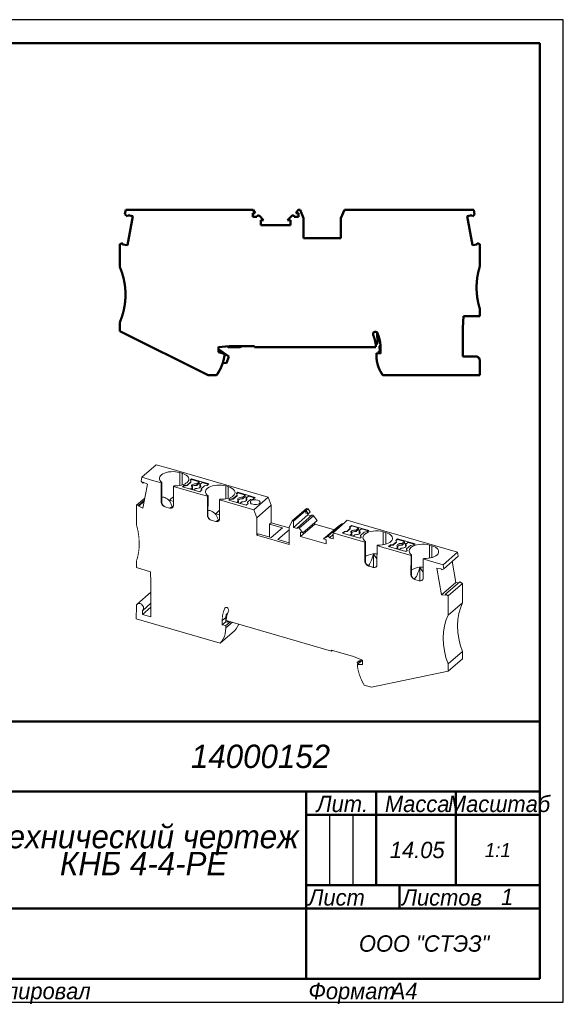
# Model space of a CAD drawing. Header units: millimetres. Extents: x 0 to 297, y 0 to 210.
# Tile 2 of 2: x 181 to 297, y 0 to 210. Entities that reach past the tile are written whole.
import ezdxf

# ---------------------------------------------------------------- set-up
doc = ezdxf.new("R2010")
doc.units = ezdxf.units.MM

# ---------------------------------------------------------------- blocks, each defined once
blk = doc.blocks.new('_FR1Страница_1')
at = {"color": 7, "lineweight": 25, "flags": 128}
for points in [[(297, 210), (0, 210)], [(297, 0), (297, 210)], [(247, 40), (247, 25)], [(252, 40), (252, 25)], [(242, 20), (292, 20)], [(0, 0), (297, 0)]]:
    blk.add_lwpolyline(points, dxfattribs=at)
at = {"color": 7, "lineweight": 50, "flags": 128}
for points in [[(20, 205), (292, 205)], [(292, 205), (292, 5)], [(107, 60), (292, 60)], [(172, 45), (292, 45)], [(242, 45), (242, 5)], [(257, 45), (257, 25)], [(274, 45), (274, 25)], [(242, 40), (292, 40)], [(242, 25), (292, 25)], [(262, 25), (262, 20)], [(172, 20), (292, 20)], [(292, 5), (20, 5)]]:
    blk.add_lwpolyline(points, dxfattribs=at)
at = {"color": 7}
for s, insert, char_height, width, attachment_point in [('\\pl0.5;{\\fT-FLEX Type A|b0|i1;\\l14000152 \\P}', (232, 52.5), 5, 122.5, 5), ('\\pl0.5;{\\fT-FLEX Type A|b0|i1;\\lМасштаб\\P}', (283, 44.125), 3.5, 19.75, 2), ('\\pl0.5;{\\fT-FLEX Type A|b0|i1;\\lЛит.\\P}', (249.5, 44.125), 3.5, 16.75, 2), ('\\pl0.5;{\\fT-FLEX Type A|b0|i1;\\lМасса\\P}', (265.5, 44.125), 3.5, 18.75, 2), ('\\pl0.5;{\\fT-FLEX Type A|b0|i1;\\l14.05\\P}', (265.5, 32.5), 3.5, 18.75, 5), ('{\\fT-FLEX Type A|b0|i1;\\l1:1\\P}', (283, 32.5), 3, 19.5, 5), ('\\pl0.5;{\\fT-FLEX Type A|b0|i1;\\l\\P}', (244.5, 32.5), 3.5, 6.75, 5), ('\\pl0.5;{\\fT-FLEX Type A|b0|i1;\\l\\P}', (249.5, 32.5), 3.5, 6.75, 5), ('\\pl0.5;{\\fT-FLEX Type A|b0|i1;\\l\\P}', (254.5, 32.5), 3.5, 6.75, 5), ('\\pl0.5;{\\fT-FLEX Type A|b0|i1;\\l\\H0.857143x;\\P}', (283, 32.5), 3.5, 19.75, 5), ('\\pl0.5;{\\fT-FLEX Type A|b0|i1;\\lЛист\\P}', (242, 24.125), 3.5, 11.75, 1), ('\\pl0.5;{\\fT-FLEX Type A|b0|i1;\\l\\H0.857143x;\\P}', (257, 24.125), 3.5, 11.75, 2), ('\\pl0.5;{\\fT-FLEX Type A|b0|i1;\\lЛистов\\P}', (262, 24.125), 3.5, 17.75, 1), ('{\\fT-FLEX Type A|b0|i1;\\l1\\P}', (285, 22.5), 3.5, 15.75, 5), ('\\pl0.5;{\\fT-FLEX Type A|b0|i1;\\l\\H0.857143x;\\P}', (285, 24.125), 3.5, 15.75, 2), ('{\\fT-FLEX Type A|b0|i1;\\l\\P}', (257, 22.5), 3.5, 11.75, 5), ('{\\fT-FLEX Type A|b0|i1;\\l}', (207, 20), 3, 71.5, 5), ('\\pl0.5;{\\fT-FLEX Type A|b0|i1;\\lООО "СТЭЗ"\\P}', (267, 12.5), 3.5, 51.75, 5), ('\\pl0.6;{\\fT-FLEX Type A|b0|i1;\\l \\P}', (207, 12.5), 3.5, 71.75, 5), ('\\pl0.5;{\\fT-FLEX Type A|b0|i1;\\lКопировал\\P}', (172, 4.125), 3.5, 23.566, 1), ('\\pl0.5;{\\fT-FLEX Type A|b0|i1;\\l\\P}', (193.816, 4.125), 3.5, 40.967, 1), ('\\pl0.5;{\\fT-FLEX Type A|b0|i1;\\lФормат\\P}', (242, 4.125), 3.5, 18.675, 1), ('\\pl0.5;{\\fT-FLEX Type A|b0|i1;\\l\\P}', (258.925, 4.125), 3.5, 9.825, 1), ('{\\fT-FLEX Type A|b0|i1;\\lA4\\P}', (262.962, 4.125), 3.5, 9.825, 2)]:
    blk.add_mtext(s, dxfattribs=dict(at, insert=insert, char_height=char_height, width=width, attachment_point=attachment_point))
at = {"color": 7, "insert": (207, 32.5), "char_height": 5, "width": 72.5, "attachment_point": 5, "line_spacing_factor": 0.692771}
blk.add_mtext('\\pl0.5;{\\fT-FLEX Type A|b0|i1;\\lТехнический чертеж\\PКНБ 4-4-PE\\P}', dxfattribs=at)
blk = doc.blocks.new('Страница_1')
at = {"color": 7, "lineweight": 50, "flags": 128}
for points in [[(203.424, 169.332), (203.26, 168.402)], [(203.815, 167.936), (203.26, 168.402)], [(203.424, 169.332), (206.534, 169.332)], [(217.584, 169.332), (206.534, 169.332)], [(217.584, 169.332), (217.934, 169.332)], [(228.984, 169.332), (217.934, 169.332)], [(228.984, 169.332), (230.651, 169.332)], [(230.584, 168.632), (230.584, 167.832)], [(230.584, 168.632), (231.141, 168.632)], [(230.651, 169.332), (231.141, 168.632)], [(239.828, 168.632), (240.318, 169.332)], [(239.828, 168.632), (240.384, 168.632)], [(240.318, 169.332), (240.695, 169.332)], [(240.384, 167.832), (240.384, 168.632)], [(241.434, 167.582), (240.695, 169.332)], [(250.174, 169.332), (249.434, 167.582)], [(250.174, 169.332), (263.784, 169.332)], [(263.784, 169.332), (274.834, 169.332)], [(274.834, 169.332), (277.845, 169.332)], [(278.021, 168.329), (277.845, 169.332)], [(203.815, 167.936), (203.862, 168.204)], [(203.818, 161.789), (204.917, 168.018)], [(203.862, 168.204), (204.917, 168.018)], [(230.584, 167.832), (231.494, 167.832)], [(232.918, 167.132), (232.006, 168.044)], [(232.918, 167.132), (232.309, 167.132)], [(232.309, 166.082), (232.309, 167.132)], [(238.05, 167.132), (238.962, 168.044)], [(238.05, 167.132), (238.659, 167.132)], [(238.659, 167.132), (238.659, 166.082)], [(239.475, 167.832), (240.384, 167.832)], [(241.434, 163.282), (241.434, 167.582)], [(249.434, 167.582), (249.434, 163.282)], [(276.452, 168.018), (277.506, 168.204)], [(277.55, 161.789), (276.452, 168.018)], [(277.553, 167.936), (277.506, 168.204)], [(278.021, 168.329), (277.553, 167.936)], [(232.309, 166.082), (238.659, 166.082)], [(202.134, 161.997), (202.811, 162.243)], [(202.811, 162.243), (202.764, 161.975)], [(241.434, 163.282), (249.434, 163.282)], [(279.134, 162.033), (278.557, 162.243)], [(278.557, 162.243), (278.604, 161.975)], [(202.134, 161.997), (202.134, 157.232)], [(203.818, 161.789), (202.764, 161.975)], [(277.55, 161.789), (278.604, 161.975)], [(279.134, 162.033), (279.134, 157.232)], [(279.134, 148.232), (279.134, 146.632)], [(202.134, 145.232), (202.134, 143.417)], [(275.534, 144.132), (275.632, 146.632)], [(275.632, 146.632), (279.134, 146.632)], [(221.064, 133.982), (202.134, 143.417)], [(275.534, 144.132), (275.534, 138.032)], [(257.194, 143.102), (257.249, 140.885)], [(223.234, 140.032), (225.52, 140.232)], [(223.289, 140.036), (223.234, 139.723)], [(223.234, 140.032), (223.234, 138.932)], [(223.234, 139.564), (225.496, 137.98)], [(223.234, 138.932), (224.534, 138.583)], [(225.359, 140.032), (225.08, 140.193)], [(227.834, 140.032), (225.359, 140.032)], [(225.52, 140.232), (230.934, 140.232)], [(228.181, 140.232), (227.834, 140.032)], [(230.934, 140.032), (230.934, 140.232)], [(256.928, 140.032), (230.934, 140.032)], [(257.249, 140.885), (256.896, 140.481)], [(257.781, 139.1), (257.435, 138.832)], [(257.684, 140.203), (257.904, 140.433)], [(257.781, 139.1), (257.684, 140.203)], [(257.934, 139.732), (257.934, 138.653)], [(224.534, 138.132), (224.534, 138.583)], [(225.496, 137.98), (224.998, 136.613)], [(257.034, 138.732), (257.934, 138.653)], [(257.034, 138.175), (257.034, 138.732)], [(257.434, 138.755), (257.435, 138.832)], [(257.435, 138.697), (257.434, 138.755)], [(275.534, 138.032), (278.234, 138.032)], [(279.134, 137.132), (279.134, 133.982)], [(224.998, 136.613), (224.195, 136.672)], [(221.064, 133.982), (222.839, 133.982)], [(258.429, 133.982), (279.134, 133.982)]]:
    blk.add_lwpolyline(points, dxfattribs=at)
at = {"color": 7, "linetype": 'Continuous', "lineweight": 50, "const_width": 0.5}
for points in [[(232.006, 168.044, 0.6681786), (231.494, 167.832, 0.6681786)], [(239.475, 167.832, 0.6681786), (238.962, 168.044, 0.6681786)], [(202.134, 145.232, 0.2087122), (202.134, 157.232, 0.2087122)], [(279.134, 157.232, 0.0763208), (278.443, 152.732, 0.0763208)], [(278.443, 152.732, 0.0763208), (279.134, 148.232, 0.0763208)], [(257.276, 142.972, 0.8171917), (256.315, 142.777, 0.8171917)], [(257.934, 139.732, 0.1005988), (257.276, 142.972, 0.1005988)], [(256.315, 142.777, 0.1005988), (256.355, 142.581, 0.1005988)], [(256.928, 140.032, 0.0902283), (256.355, 142.581, 0.0902283)], [(222.839, 133.982, 0.1196559), (224.534, 138.132, 0.1196559)], [(257.034, 138.175, 0.1619815), (258.429, 133.982, 0.1619815)], [(279.134, 137.132, 0.4142136), (278.234, 138.032, 0.4142136)]]:
    blk.add_lwpolyline(points, format="xyb", dxfattribs=at)
at = {"color": 7, "lineweight": 18, "flags": 128}
for points in [[(209.942, 114.862), (206.863, 112.204)], [(212.548, 114.105), (209.942, 114.862)], [(222.113, 111.326), (212.548, 114.105)], [(206.863, 112.204), (206.708, 111.38)], [(209.469, 111.447), (206.863, 112.204)], [(214.97, 113.199), (214.525, 113.304), (214.051, 113.37), (213.562, 113.396), (213.072, 113.379), (212.594, 113.321), (212.143, 113.224), (211.732, 113.09), (211.372, 112.924), (211.073, 112.729), (210.845, 112.512), (210.693, 112.278), (210.623, 112.035), (210.635, 111.789), (210.731, 111.548), (210.906, 111.318), (211.157, 111.107)], [(214.965, 110.421), (214.97, 113.199)], [(214.97, 113.199), (215.489, 113.048)], [(215.485, 110.541), (215.489, 113.048)], [(216.547, 111.066), (216.782, 111.324), (216.912, 111.601), (216.931, 111.885), (216.839, 112.166), (216.639, 112.432), (216.339, 112.674), (215.951, 112.882), (215.489, 113.048)], [(217.504, 111.842), (217.248, 111.621)], [(217.248, 111.621), (217.383, 111.238)], [(217.504, 111.712), (217.283, 111.521)], [(221.226, 110.761), (217.504, 111.842)], [(217.504, 111.842), (217.504, 111.712)], [(219.105, 111.247), (217.504, 111.712)], [(206.708, 111.38), (207.113, 110.922)], [(208.067, 110.716), (207.107, 105.598)], [(207.113, 110.922), (207.154, 111.142)], [(207.293, 111.077), (207.113, 110.922)], [(207.154, 111.142), (208.067, 110.716)], [(209.469, 111.447), (211.027, 110.994)], [(211.027, 110.994), (211.02, 106.881)], [(211.027, 110.994), (211.157, 111.107)], [(211.157, 111.107), (211.149, 106.595)], [(213.617, 106.126), (213.624, 110.24)], [(213.754, 110.352), (213.624, 110.24)], [(213.624, 110.24), (219.034, 108.668)], [(213.754, 110.352), (214.168, 110.346), (214.58, 110.37), (214.98, 110.423), (215.361, 110.503), (215.715, 110.61), (216.035, 110.742), (216.315, 110.895), (216.547, 111.066)], [(215.832, 110.399), (215.576, 110.178)], [(215.576, 110.178), (219.299, 109.097)], [(215.689, 110.145), (215.832, 110.269)], [(216.564, 110.531), (215.832, 110.399)], [(216.563, 110.401), (215.832, 110.269)], [(215.832, 110.269), (215.832, 110.399)], [(216.563, 110.401), (217.383, 111.108)], [(216.563, 110.401), (216.564, 110.531)], [(217.383, 111.238), (216.564, 110.531)], [(217.683, 110.019), (217.29, 109.68)], [(217.383, 111.238), (217.383, 111.108)], [(217.683, 110.019), (217.547, 110.146), (217.489, 110.288), (217.515, 110.432), (217.622, 110.566), (217.801, 110.679), (218.038, 110.761), (218.312, 110.807), (218.6, 110.811)], [(217.556, 110.137), (217.622, 110.219), (217.801, 110.332), (218.037, 110.415), (218.311, 110.46), (218.6, 110.465)], [(217.682, 109.672), (217.59, 109.593)], [(217.683, 110.019), (217.682, 109.672)], [(217.983, 109.479), (218.375, 109.818)], [(219.293, 110.61), (219.429, 110.482), (219.486, 110.341), (219.46, 110.197), (219.353, 110.063), (219.174, 109.95), (218.938, 109.867), (218.664, 109.822), (218.375, 109.818)], [(218.6, 110.811), (219.105, 111.247)], [(219.105, 110.9), (218.6, 110.465)], [(218.6, 110.811), (218.6, 110.465)], [(219.105, 111.247), (219.105, 110.9)], [(219.105, 110.9), (219.497, 110.786)], [(219.293, 110.61), (219.292, 110.263)], [(219.292, 110.263), (219.419, 110.145)], [(219.293, 110.61), (219.798, 111.046)], [(219.299, 109.097), (219.735, 109.473)], [(219.589, 109.747), (220.27, 110.335)], [(219.735, 109.473), (219.589, 109.747)], [(219.589, 109.747), (219.589, 109.617)], [(219.687, 109.432), (219.589, 109.617)], [(219.798, 111.046), (221.114, 110.664)], [(220.27, 110.335), (220.817, 110.407)], [(224.838, 110.333), (224.393, 110.438), (223.919, 110.504), (223.43, 110.529), (222.94, 110.513), (222.462, 110.455), (222.011, 110.358), (221.6, 110.224), (221.239, 110.057), (220.941, 109.863), (220.713, 109.645), (220.561, 109.412), (220.49, 109.169), (220.503, 108.923), (220.599, 108.682), (220.774, 108.452), (221.025, 108.24)], [(220.817, 110.407), (221.226, 110.761)], [(233.894, 107.904), (222.113, 111.326)], [(224.833, 107.554), (224.838, 110.333)], [(224.838, 110.333), (225.357, 110.182)], [(225.353, 107.674), (225.357, 110.182)], [(226.415, 108.199), (226.65, 108.458), (226.78, 108.735), (226.799, 109.019), (226.707, 109.299), (226.507, 109.566), (226.207, 109.807), (225.819, 110.016), (225.357, 110.182)], [(207.508, 107.737), (205.736, 106.207)], [(211.151, 107.876), (211.174, 107.889), (211.356, 107.932), (211.561, 107.922), (211.788, 107.86), (212.031, 107.745), (212.289, 107.579), (212.555, 107.367), (212.827, 107.113)], [(212.828, 107.263), (213.095, 107.555), (213.369, 107.808), (213.62, 107.996)], [(220.895, 108.128), (219.034, 108.668)], [(220.895, 108.128), (220.888, 104.014)], [(220.895, 108.128), (221.025, 108.24)], [(221.025, 108.24), (221.017, 103.729)], [(223.485, 103.26), (223.491, 107.374)], [(223.622, 107.486), (223.491, 107.374)], [(223.491, 107.374), (230.815, 105.246)], [(223.622, 107.486), (224.036, 107.48), (224.447, 107.504), (224.848, 107.556), (225.229, 107.637), (225.583, 107.744), (225.903, 107.875), (226.182, 108.028), (226.415, 108.199)], [(225.7, 107.533), (225.444, 107.312)], [(225.557, 107.279), (225.7, 107.403)], [(226.431, 107.664), (225.7, 107.533)], [(226.431, 107.534), (225.7, 107.403)], [(225.7, 107.403), (225.7, 107.533)], [(227.251, 108.371), (226.431, 107.664)], [(226.431, 107.534), (227.25, 108.242)], [(226.431, 107.534), (226.431, 107.664)], [(227.372, 108.976), (227.116, 108.755)], [(227.116, 108.755), (227.251, 108.371)], [(227.372, 108.846), (227.151, 108.655)], [(227.251, 108.371), (227.25, 108.242)], [(227.551, 107.152), (227.415, 107.28), (227.357, 107.422), (227.383, 107.565), (227.49, 107.699), (227.669, 107.812), (227.906, 107.895), (228.18, 107.94), (228.468, 107.945)], [(231.094, 107.894), (227.372, 108.976)], [(227.372, 108.976), (227.372, 108.846)], [(228.973, 108.381), (227.372, 108.846)], [(227.424, 107.271), (227.49, 107.353), (227.669, 107.466), (227.905, 107.549), (228.179, 107.594), (228.468, 107.598)], [(229.161, 107.744), (229.297, 107.616), (229.354, 107.474), (229.328, 107.331), (229.221, 107.197), (229.042, 107.084), (228.806, 107.001), (228.532, 106.956), (228.243, 106.951)], [(228.468, 107.945), (228.973, 108.381)], [(228.973, 108.034), (228.468, 107.598)], [(228.468, 107.945), (228.468, 107.598)], [(228.973, 108.381), (228.973, 108.034)], [(228.973, 108.034), (229.365, 107.92)], [(229.161, 107.744), (229.16, 107.397)], [(229.16, 107.397), (229.287, 107.278)], [(229.161, 107.744), (229.666, 108.179)], [(229.457, 106.88), (230.138, 107.469)], [(229.666, 108.179), (230.982, 107.797)], [(230.138, 107.469), (230.685, 107.541)], [(232.023, 106.599), (232.155, 106.793), (232.129, 106.997), (231.948, 107.181), (231.64, 107.317), (231.252, 107.384), (230.843, 107.371), (230.476, 107.281), (230.206, 107.127)], [(230.685, 107.541), (231.094, 107.894)], [(233.894, 107.904), (230.815, 105.246)], [(233.894, 107.904), (234.532, 106.203)], [(205.736, 106.207), (205.729, 102.049)], [(206.236, 106.244), (205.736, 106.207)], [(207.378, 107.046), (206.195, 106.024)], [(206.195, 106.024), (206.236, 106.244)], [(207.107, 105.598), (206.195, 106.024)], [(207.42, 107.266), (206.236, 106.244)], [(211.02, 106.881), (211.032, 106.776), (211.062, 106.698), (211.149, 106.595)], [(211.02, 106.881), (211.037, 106.721), (211.086, 106.558), (211.267, 106.254), (211.529, 106.011), (211.833, 105.864)], [(211.149, 106.595), (211.28, 106.363), (211.437, 106.155), (211.624, 105.984), (211.837, 105.87)], [(211.833, 105.864), (211.837, 105.87)], [(212.057, 105.799), (211.833, 105.864)], [(211.837, 105.87), (212.057, 105.799)], [(212.057, 105.799), (212.577, 105.649)], [(212.577, 105.649), (212.809, 105.588)], [(212.8, 105.584), (212.577, 105.649)], [(212.8, 105.584), (213.105, 105.553), (213.368, 105.644), (213.55, 105.843), (213.6, 105.976), (213.617, 106.126)], [(212.809, 105.588), (212.8, 105.584)], [(213.249, 105.603), (213.059, 105.567), (212.809, 105.588)], [(212.827, 107.113), (212.828, 107.263)], [(212.827, 107.113), (213.388, 105.975)], [(212.828, 107.263), (213.618, 107.034)], [(213.388, 105.975), (212.929, 105.578)], [(213.388, 105.975), (213.388, 105.665)], [(225.444, 107.312), (229.167, 106.23)], [(227.551, 107.152), (227.158, 106.814)], [(227.55, 106.806), (227.458, 106.727)], [(227.551, 107.152), (227.55, 106.806)], [(227.851, 106.613), (228.243, 106.951)], [(229.167, 106.23), (229.603, 106.607)], [(229.603, 106.607), (229.457, 106.88)], [(229.457, 106.88), (229.457, 106.751)], [(229.555, 106.566), (229.457, 106.751)], [(230.206, 107.127), (230.074, 106.934), (230.1, 106.729), (230.281, 106.545), (230.589, 106.409), (230.976, 106.343), (231.385, 106.356), (231.753, 106.446), (232.023, 106.599)], [(231.453, 103.545), (230.815, 105.246)], [(234.532, 106.203), (231.453, 103.545)], [(234.532, 106.203), (234.526, 102.479)], [(242.1, 105.521), (239.02, 102.863)], [(242.426, 105.426), (242.025, 105.08)], [(242.426, 105.426), (242.1, 105.521)], [(242.849, 104.697), (242.426, 105.426)], [(220.888, 104.014), (220.9, 103.91), (220.93, 103.832), (221.017, 103.729)], [(220.888, 104.014), (220.904, 103.854), (220.954, 103.692), (221.135, 103.388), (221.397, 103.145), (221.701, 102.998)], [(221.017, 103.729), (221.148, 103.497), (221.305, 103.289), (221.492, 103.118), (221.705, 103.004)], [(221.019, 105.009), (221.042, 105.023), (221.224, 105.065), (221.429, 105.056), (221.656, 104.993), (221.899, 104.878), (222.157, 104.713), (222.423, 104.501), (222.695, 104.247)], [(222.668, 102.717), (222.973, 102.687), (223.236, 102.777), (223.418, 102.976), (223.467, 103.11), (223.485, 103.26)], [(222.695, 104.247), (222.696, 104.397)], [(222.695, 104.247), (223.256, 103.108)], [(222.696, 104.397), (222.963, 104.689), (223.237, 104.941), (223.488, 105.129)], [(222.696, 104.397), (223.486, 104.167)], [(231.446, 99.821), (231.453, 103.545)], [(242.366, 104.144), (239.287, 101.486)], [(239.289, 102.785), (241.968, 105.097)], [(243.217, 104.067), (240.138, 101.409)], [(243.597, 103.97), (240.518, 101.312)], [(241.967, 104.491), (241.968, 105.097)], [(241.967, 104.491), (242.448, 104.351)], [(242.025, 105.08), (241.968, 105.097)], [(242.448, 104.351), (242.025, 105.08)], [(242.366, 104.144), (242.366, 104.375)], [(243.07, 103.939), (242.366, 104.144)], [(242.849, 104.697), (242.448, 104.351)], [(243.597, 103.97), (243.536, 104.033), (243.464, 104.08), (243.388, 104.106), (243.314, 104.108), (243.249, 104.088), (243.219, 104.064)], [(244.385, 102.951), (243.597, 103.97)], [(221.701, 102.998), (221.705, 103.004)], [(221.925, 102.933), (221.701, 102.998)], [(221.705, 103.004), (221.925, 102.933)], [(221.925, 102.933), (222.445, 102.782)], [(222.445, 102.782), (222.677, 102.722)], [(222.668, 102.717), (222.445, 102.782)], [(222.677, 102.722), (222.668, 102.717)], [(223.117, 102.736), (222.927, 102.701), (222.677, 102.722)], [(223.256, 103.108), (222.797, 102.712)], [(223.256, 103.108), (223.256, 102.799)], [(234.2, 102.198), (234.196, 99.398)], [(234.526, 102.479), (234.2, 102.198)], [(236.927, 101.406), (234.2, 102.198)], [(234.499, 99.31), (236.927, 101.406)], [(238.377, 101.36), (234.526, 102.479)], [(238.377, 101.533), (238.371, 97.809)], [(239.02, 102.863), (238.377, 101.533)], [(239.289, 102.785), (239.02, 102.863)], [(239.287, 101.486), (239.289, 102.785)], [(240.074, 101.257), (239.287, 101.486)], [(240.518, 101.312), (240.457, 101.375), (240.385, 101.422), (240.309, 101.448), (240.235, 101.451), (240.169, 101.43), (240.118, 101.389), (240.085, 101.329), (240.074, 101.257)], [(241.306, 100.293), (240.518, 101.312)], [(243.857, 102.194), (240.777, 99.537)], [(244.385, 102.951), (241.306, 100.293)], [(243.857, 102.495), (243.857, 102.194)], [(248.039, 100.98), (243.857, 102.194)], [(248.828, 101.66), (245.748, 99.002)], [(249.619, 102.221), (246.539, 99.563)], [(250.451, 102.633), (247.772, 100.321)], [(248.828, 101.66), (249.619, 102.221)], [(249.619, 102.221), (249.68, 102.248), (249.752, 102.253), (249.828, 102.235), (249.902, 102.195), (249.922, 102.177)], [(250.393, 102.65), (250.15, 102.373)], [(250.794, 102.995), (250.393, 102.65)], [(250.451, 102.633), (250.393, 102.65)], [(250.751, 100.695), (251.432, 101.283)], [(251.432, 101.154), (250.751, 100.565)], [(252.236, 102.576), (250.794, 102.995)], [(251.286, 101.557), (251.696, 101.91)], [(251.432, 101.283), (251.286, 101.557)], [(251.334, 101.468), (251.696, 101.78)], [(251.432, 101.154), (251.432, 101.283)], [(251.696, 101.91), (255.418, 100.829)], [(251.696, 101.78), (251.696, 101.91)], [(253.183, 101.348), (251.696, 101.78)], [(252.236, 102.576), (261.801, 99.798)], [(252.678, 100.913), (253.183, 101.348)], [(253.182, 101.002), (253.183, 101.348)], [(253.875, 101.147), (253.37, 100.711)], [(253.875, 101.147), (255.305, 100.732)], [(231.772, 100.102), (231.446, 99.821)], [(238.371, 97.809), (231.446, 99.821)], [(231.772, 100.102), (234.499, 99.31)], [(238.399, 100.978), (235.97, 98.882)], [(240.777, 99.537), (240.779, 100.446)], [(246.274, 97.94), (240.777, 99.537)], [(240.779, 100.446), (241.306, 100.293)], [(246.539, 99.563), (245.748, 99.002)], [(245.748, 99.002), (246.275, 98.849)], [(246.539, 99.563), (246.601, 99.591), (246.672, 99.595), (246.749, 99.577), (246.822, 99.537), (246.888, 99.479), (246.939, 99.407), (246.971, 99.329), (246.982, 99.25)], [(247.771, 99.931), (246.982, 99.25)], [(247.77, 99.022), (246.982, 99.25)], [(247.772, 100.321), (247.77, 99.022)], [(249.157, 99.918), (247.772, 100.321)], [(254.567, 98.347), (249.157, 99.918)], [(249.768, 100.246), (250.204, 100.623)], [(253.49, 99.165), (249.768, 100.246)], [(250.204, 100.493), (249.88, 100.214)], [(250.204, 100.623), (250.751, 100.695)], [(250.204, 100.623), (250.204, 100.493)], [(250.204, 100.493), (250.751, 100.565)], [(250.751, 100.695), (250.751, 100.565)], [(251.368, 99.782), (251.76, 100.12)], [(251.76, 100.12), (251.624, 100.248), (251.567, 100.389), (251.592, 100.533), (251.699, 100.667), (251.879, 100.78), (252.115, 100.863), (252.389, 100.908), (252.678, 100.913)], [(252.677, 100.566), (252.389, 100.562), (252.115, 100.517), (251.878, 100.434), (251.699, 100.321), (251.634, 100.239)], [(251.759, 99.774), (251.667, 99.695)], [(251.759, 99.774), (251.76, 100.12)], [(252.452, 99.919), (252.06, 99.581)], [(253.431, 100.164), (253.251, 100.051), (253.015, 99.969), (252.741, 99.923), (252.452, 99.919)], [(253.182, 101.002), (252.677, 100.566)], [(252.677, 100.566), (252.678, 100.913)], [(253.575, 100.888), (253.182, 101.002)], [(253.37, 100.711), (253.506, 100.584), (253.564, 100.442), (253.538, 100.298), (253.431, 100.164)], [(253.37, 100.711), (253.37, 100.365)], [(253.496, 100.246), (253.37, 100.365)], [(253.746, 99.386), (253.49, 99.165)], [(253.611, 99.639), (253.612, 99.769)], [(253.611, 99.639), (253.711, 99.356)], [(254.431, 100.476), (253.612, 99.769)], [(253.612, 99.769), (253.746, 99.386)], [(254.697, 98.459), (254.481, 98.636), (254.318, 98.827), (254.21, 99.027), (254.161, 99.233), (254.171, 99.44), (254.24, 99.644), (254.366, 99.842), (254.547, 100.028)], [(255.162, 100.608), (254.431, 100.476)], [(254.547, 100.028), (254.879, 100.258), (255.294, 100.452), (255.777, 100.601), (256.309, 100.7), (256.87, 100.746), (257.439, 100.736), (257.992, 100.67), (258.51, 100.552)], [(255.418, 100.829), (255.162, 100.608)], [(259.029, 100.401), (259.432, 100.26), (259.782, 100.087), (260.068, 99.887), (260.283, 99.666), (260.42, 99.429), (260.476, 99.185), (260.448, 98.94), (260.338, 98.7), (260.148, 98.474), (259.885, 98.267), (259.555, 98.085), (259.169, 97.934), (258.736, 97.817), (258.271, 97.739), (257.785, 97.701), (257.294, 97.705)], [(258.505, 97.778), (258.51, 100.552)], [(259.029, 100.401), (258.51, 100.552)], [(259.025, 97.895), (259.029, 100.401)], [(261.154, 98.691), (261.564, 99.044)], [(261.564, 98.914), (261.564, 99.044)], [(261.564, 99.044), (265.286, 97.963)], [(262.104, 99.71), (261.801, 99.798)], [(262.104, 99.71), (271.669, 96.932)], [(235.97, 98.882), (238.372, 98.185)], [(246.275, 98.849), (246.274, 97.94)], [(254.56, 94.233), (254.567, 98.347)], [(254.697, 98.459), (254.567, 98.347)], [(254.697, 98.459), (254.69, 93.948)], [(257.164, 97.593), (257.157, 93.479)], [(257.164, 97.593), (257.294, 97.705)], [(258.722, 97.14), (257.164, 97.593)], [(259.025, 97.052), (258.722, 97.14)], [(264.435, 95.481), (259.025, 97.052)], [(259.636, 97.38), (260.072, 97.757)], [(263.358, 96.299), (259.636, 97.38)], [(260.072, 97.627), (259.748, 97.347)], [(260.072, 97.757), (260.619, 97.829)], [(260.072, 97.757), (260.072, 97.627)], [(260.072, 97.627), (260.619, 97.699)], [(260.619, 97.829), (261.3, 98.417)], [(261.3, 98.287), (260.619, 97.699)], [(260.619, 97.829), (260.619, 97.699)], [(261.3, 98.417), (261.154, 98.691)], [(261.202, 98.602), (261.564, 98.914)], [(261.236, 96.915), (261.628, 97.254)], [(261.3, 98.287), (261.3, 98.417)], [(261.628, 97.254), (261.492, 97.382), (261.435, 97.523), (261.46, 97.667), (261.567, 97.801), (261.747, 97.914), (261.983, 97.997), (262.257, 98.042), (262.546, 98.046)], [(262.545, 97.7), (262.256, 97.695), (261.982, 97.65), (261.746, 97.568), (261.567, 97.455), (261.501, 97.373)], [(261.627, 96.908), (261.535, 96.828)], [(263.051, 98.482), (261.564, 98.914)], [(261.627, 96.908), (261.628, 97.254)], [(262.32, 97.053), (261.928, 96.714)], [(263.299, 97.298), (263.119, 97.185), (262.883, 97.102), (262.609, 97.057), (262.32, 97.053)], [(263.05, 98.136), (262.545, 97.7)], [(262.545, 97.7), (262.546, 98.046)], [(262.546, 98.046), (263.051, 98.482)], [(263.05, 98.136), (263.051, 98.482)], [(263.443, 98.022), (263.05, 98.136)], [(263.743, 98.281), (263.238, 97.845)], [(263.238, 97.845), (263.374, 97.717), (263.432, 97.576), (263.406, 97.432), (263.299, 97.298)], [(263.238, 97.845), (263.238, 97.499)], [(263.364, 97.38), (263.238, 97.499)], [(263.479, 96.773), (263.48, 96.903)], [(264.299, 97.61), (263.48, 96.903)], [(263.48, 96.903), (263.614, 96.52)], [(263.743, 98.281), (265.173, 97.865)], [(264.565, 95.593), (264.349, 95.77), (264.186, 95.961), (264.078, 96.161), (264.029, 96.367), (264.039, 96.574), (264.108, 96.778), (264.234, 96.975), (264.415, 97.161)], [(265.03, 97.742), (264.299, 97.61)], [(264.415, 97.161), (264.747, 97.392), (265.162, 97.586), (265.645, 97.735), (266.177, 97.834), (266.738, 97.879), (267.307, 97.869), (267.86, 97.804), (268.378, 97.686)], [(265.286, 97.963), (265.03, 97.742)], [(268.897, 97.535), (269.3, 97.394), (269.65, 97.22), (269.936, 97.02), (270.151, 96.799), (270.288, 96.563), (270.344, 96.319), (270.316, 96.073), (270.206, 95.834), (270.016, 95.608), (269.753, 95.4), (269.423, 95.219), (269.037, 95.067), (268.604, 94.951), (268.139, 94.873), (267.653, 94.835), (267.162, 94.839)], [(268.373, 94.912), (268.378, 97.686)], [(268.897, 97.535), (268.378, 97.686)], [(268.893, 95.029), (268.897, 97.535)], [(274.362, 96.15), (271.669, 96.932)], [(254.692, 95.241), (254.871, 95.365), (255.286, 95.559), (255.769, 95.708), (256.301, 95.807), (256.862, 95.853), (257.161, 95.847)], [(256.424, 95.737), (256.21, 95.091), (255.976, 94.459), (255.847, 94.155), (255.706, 93.868), (255.55, 93.615), (255.382, 93.425)], [(256.424, 95.737), (256.773, 95.249), (257.157, 94.785), (257.159, 94.783)], [(256.443, 92.933), (256.424, 95.737)], [(263.614, 96.52), (263.358, 96.299)], [(263.479, 96.773), (263.579, 96.489)], [(264.428, 91.367), (264.435, 95.481)], [(264.565, 95.593), (264.435, 95.481)], [(264.565, 95.593), (264.557, 91.082)], [(267.032, 94.726), (267.025, 90.613)], [(267.032, 94.726), (267.162, 94.839)], [(268.59, 94.274), (267.032, 94.726)], [(274.362, 96.15), (271.282, 93.492)], [(274.502, 95.304), (271.423, 92.646)], [(274.362, 96.15), (274.502, 95.304)], [(205.716, 94.255), (205.714, 92.869)], [(205.714, 92.869), (208.745, 91.989)], [(254.69, 93.948), (254.602, 94.051), (254.572, 94.129), (254.56, 94.233)], [(255.374, 93.217), (255.069, 93.364), (254.807, 93.607), (254.626, 93.911), (254.577, 94.073), (254.56, 94.233)], [(254.69, 93.948), (254.821, 93.716), (254.977, 93.508), (255.164, 93.337), (255.377, 93.223)], [(255.382, 93.425), (255.252, 93.339), (255.191, 93.323)], [(255.377, 93.223), (255.374, 93.217)], [(255.374, 93.217), (255.597, 93.152)], [(255.597, 93.152), (255.377, 93.223)], [(256.117, 93.001), (255.597, 93.152)], [(256.349, 92.941), (256.117, 93.001)], [(256.117, 93.001), (256.341, 92.936)], [(257.157, 93.479), (257.14, 93.329), (257.09, 93.195), (256.908, 92.996), (256.646, 92.906), (256.341, 92.936)], [(256.341, 92.936), (256.349, 92.941)], [(256.79, 92.956), (256.599, 92.92), (256.349, 92.941)], [(264.56, 92.374), (264.739, 92.499), (265.154, 92.692), (265.637, 92.842), (266.169, 92.941), (266.73, 92.986), (267.029, 92.981)], [(266.292, 92.87), (266.078, 92.224), (265.844, 91.593), (265.715, 91.288), (265.574, 91.001), (265.418, 90.748), (265.25, 90.558)], [(266.311, 90.067), (266.292, 92.87)], [(266.292, 92.87), (266.641, 92.382), (267.025, 91.919), (267.027, 91.917)], [(271.282, 93.492), (268.59, 94.274)], [(270.93, 87.059), (269.988, 92.73)], [(269.988, 92.73), (270.901, 92.626)], [(270.901, 92.626), (270.941, 92.382)], [(270.941, 92.382), (271.423, 92.646)], [(271.423, 92.646), (271.282, 93.492)], [(274.009, 89.717), (273.259, 94.231)], [(208.745, 91.989), (208.826, 89.799)], [(264.557, 91.082), (264.47, 91.185), (264.44, 91.263), (264.428, 91.367)], [(265.242, 90.351), (264.937, 90.498), (264.675, 90.74), (264.494, 91.045), (264.445, 91.207), (264.428, 91.367)], [(264.557, 91.082), (264.689, 90.85), (264.845, 90.641), (265.032, 90.471), (265.245, 90.357)], [(265.25, 90.558), (265.12, 90.473), (265.059, 90.456)], [(267.025, 90.613), (267.008, 90.463), (266.958, 90.329), (266.776, 90.13), (266.514, 90.04), (266.209, 90.07)], [(208.826, 89.799), (208.814, 82.351)], [(265.245, 90.357), (265.242, 90.351)], [(265.242, 90.351), (265.465, 90.286)], [(265.465, 90.286), (265.245, 90.357)], [(265.985, 90.135), (265.465, 90.286)], [(266.217, 90.074), (265.985, 90.135)], [(265.985, 90.135), (266.209, 90.07)], [(266.209, 90.07), (266.217, 90.074)], [(266.657, 90.089), (266.467, 90.054), (266.217, 90.074)], [(274.009, 89.717), (270.93, 87.059)], [(274.881, 89.857), (271.802, 87.199)], [(275.467, 89.473), (272.388, 86.815)], [(274.009, 89.717), (274.637, 89.645)], [(275.467, 89.473), (274.881, 89.857)], [(275.467, 89.473), (275.46, 85.346)], [(208.823, 87.627), (205.891, 85.097)], [(208.822, 87.216), (208.759, 87.162)], [(208.822, 87.131), (208.759, 87.162)], [(208.822, 87.143), (208.759, 87.162)], [(271.843, 86.955), (270.93, 87.059)], [(271.802, 87.199), (271.843, 86.955)], [(272.388, 86.815), (271.802, 87.199)], [(272.381, 82.689), (272.388, 86.815)], [(205.7, 84.642), (205.696, 81.914)], [(207.258, 84.189), (207.2, 84.505), (207.031, 84.807), (206.779, 85.049), (206.481, 85.195), (206.182, 85.222), (205.929, 85.127), (205.76, 84.923), (205.7, 84.642)], [(208.818, 84.451), (206.996, 82.879)], [(206.998, 83.684), (207.108, 83.773), (207.19, 83.891), (207.241, 84.032), (207.258, 84.189)], [(207.067, 83.734), (208.819, 85.246)], [(225.461, 83.793), (225.436, 83.946), (225.363, 84.096), (225.252, 84.225), (225.115, 84.318), (224.967, 84.365), (224.827, 84.361), (224.71, 84.305), (224.63, 84.204)], [(224.792, 84.344), (224.63, 84.204)], [(275.46, 85.346), (272.381, 82.689)], [(275.46, 85.346), (274.988, 84.233), (274.646, 83.04), (274.439, 81.779), (274.368, 80.465), (274.434, 79.111), (274.637, 77.732), (274.975, 76.341), (275.443, 74.954)], [(206.998, 83.684), (206.996, 82.879)], [(206.996, 82.879), (208.814, 82.351)], [(224.844, 82.244), (224.055, 81.563)], [(224.842, 81.31), (224.844, 82.244)], [(224.87, 82.844), (224.844, 82.244)], [(225.238, 83.162), (224.87, 82.844)], [(225.061, 82.59), (224.87, 82.844)], [(225.456, 83.751), (225.458, 83.811)], [(272.381, 82.689), (271.909, 81.575), (271.567, 80.382), (271.359, 79.121), (271.288, 77.807), (271.355, 76.453), (271.558, 75.074), (271.895, 73.683), (272.364, 72.296)], [(205.696, 81.914), (223.618, 76.708)], [(223.618, 76.708), (223.979, 77.143), (224.28, 77.631), (224.519, 78.165), (224.691, 78.741), (224.796, 79.351), (224.832, 79.989)], [(224.053, 80.629), (224.055, 81.563)], [(224.842, 81.31), (224.053, 80.629)], [(224.833, 80.471), (224.053, 80.629)], [(226.226, 81.192), (224.832, 79.989)], [(224.832, 79.989), (224.833, 80.471)], [(225.809, 81.314), (224.833, 80.471)], [(225.275, 81.222), (224.842, 81.31)], [(224.926, 81.57), (247.427, 75.034)], [(225.108, 81.517), (225.275, 81.339)], [(225.275, 81.339), (225.387, 81.436)], [(225.489, 81.407), (225.275, 81.222)], [(225.275, 81.272), (225.275, 81.339)], [(225.275, 81.222), (225.275, 81.272)], [(226.697, 79.366), (227.058, 79.801), (227.36, 80.288), (227.587, 80.797)], [(226.697, 79.366), (223.618, 76.708)], [(247.427, 75.207), (252.113, 73.846)], [(247.427, 75.034), (247.427, 75.207)], [(247.577, 75.164), (247.427, 75.034)], [(252.113, 73.846), (254.092, 73.098)], [(275.443, 74.954), (272.364, 72.296)], [(275.443, 74.954), (275.441, 73.383)], [(254.092, 73.051), (252.92, 72.571)], [(252.92, 72.571), (253.321, 72.917)], [(253.032, 72.229), (252.92, 72.571)], [(252.965, 72.171), (252.964, 71.78)], [(253.753, 72.851), (252.965, 72.171)], [(254.09, 72.146), (252.965, 72.171)], [(253.921, 73.163), (253.321, 72.917)], [(254.092, 72.844), (253.753, 72.851)], [(254.092, 73.098), (254.09, 72.146)], [(275.441, 73.383), (272.361, 70.725)], [(272.361, 70.725), (272.364, 72.296)], [(255.962, 67.313), (272.361, 70.725)], [(254.425, 67.759), (255.962, 67.313)]]:
    blk.add_lwpolyline(points, dxfattribs=at)
at = {"color": 7, "linetype": 'Continuous', "lineweight": 18, "const_width": 0.18}
for points in [[(206.321, 97.978, 0.0701186), (205.729, 102.049, 0.0701186)], [(205.716, 94.255, 0.0833678), (206.321, 97.978, 0.0833678)], [(224.63, 84.204, 0.1128837), (224.055, 81.563, 0.1128837)], [(225.426, 83.634, 0.1024428), (224.926, 81.57, 0.1024428)], [(225.426, 83.634, 0.1130433), (225.461, 83.793, 0.1130433)], [(252.964, 71.78, 0.0985881), (254.425, 67.759, 0.0985881)]]:
    blk.add_lwpolyline(points, format="xyb", dxfattribs=at)
blk.add_blockref('_FR1Страница_1', (0, 0))

msp = doc.modelspace()

# ---------------------------------------------------------------- block references
msp.add_blockref('Страница_1', (0, 0))

doc.saveas('drawing.dxf')
